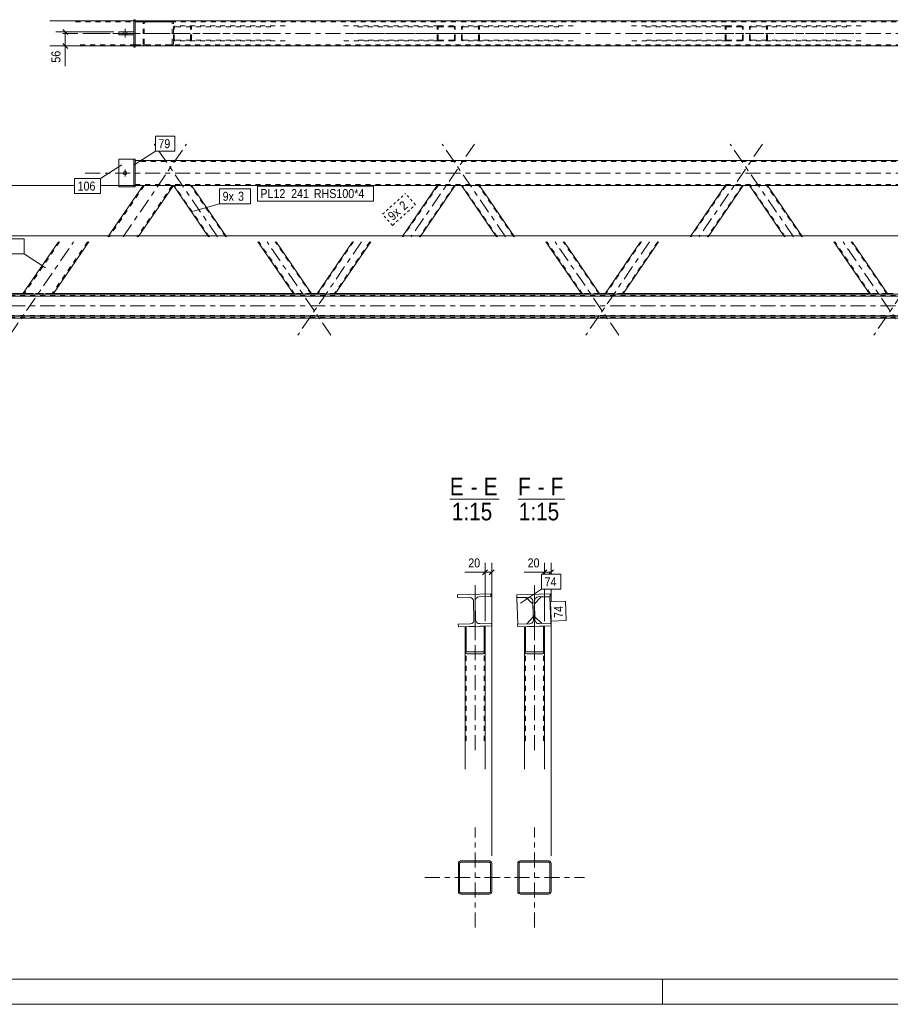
# Model space of a CAD drawing. Header units: millimetres. Extents: x 0 to 914, y 0 to 420.
# Tile 2 of 9: x 156 to 330, y 0 to 197. Entities that reach past the tile are written whole.
import ezdxf

# ---------------------------------------------------------------- set-up
doc = ezdxf.new("R2010")
doc.units = ezdxf.units.MM
for name, pattern in [('XKITLINE00', [0]), ('XKITLINE01', [4, 1, -1, 1, -1]), ('XKITLINE03', [6, 3, -1, 1, -1]), ('XKITLINE04', [3, 0.5, -0.5, 0.5, -0.5, 0.5, -0.5])]:
    doc.linetypes.add(name, pattern=pattern)
for name, color, linetype, lineweight in [('Arkusz rysunku', 3, 'Continuous', 0), ('Element', 2, 'Continuous', 0), ('Inny typ obiektu', 7, 'Continuous', 0), ('Wymiar', 4, 'Continuous', 0), ('Znak elementu', 2, 'Continuous', 0), ('Śruba', 3, 'Continuous', 0)]:
    doc.layers.add(name, color=color, linetype=linetype, lineweight=lineweight)
doc.styles.add('ARIAL', font='ARIAL.TTF')

msp = doc.modelspace()

# ---------------------------------------------------------------- linework, layer by layer
at = {"layer": 'Arkusz rysunku', "linetype": 'XKITLINE00', "lineweight": 0}
for p, q in [((5, 5), (909, 5)), ((284, 0), (284, 5)), ((0, 0), (914, 0))]:
    msp.add_line(p, q, dxfattribs=at)
at = {"layer": 'Element', "linetype": 'XKITLINE00', "lineweight": 0}
for p, q in [((178.32, 196.75), (178.62, 196.75)), ((178.32, 196.75), (178.32, 191.25)), ((178.62, 196.75), (178.62, 191.25)), ((161.56, 196.51), (178.32, 196.51)), ((185.75, 196.5), (178.62, 196.51)), ((710.73, 196.5), (178.62, 196.5)), ((180.66, 196.51), (180.65, 196.5)), ((175.32, 193.7), (175.32, 194.3)), ((178.32, 194.3), (175.32, 194.3)), ((178.32, 193.7), (175.32, 193.7)), ((178.32, 194.3), (178.32, 193.7)), ((161.56, 191.51), (178.32, 191.51)), ((178.32, 191.25), (178.62, 191.25)), ((178.62, 191.5), (710.73, 191.5)), ((175.32, 168.86), (175.32, 163.36)), ((175.32, 168.86), (178.32, 168.86)), ((178.32, 168.86), (178.62, 168.86)), ((178.32, 163.36), (178.32, 168.86)), ((178.62, 168.86), (178.62, 163.36)), ((178.62, 168.61), (710.73, 168.61)), ((173.16, 153.36), (180.18, 163.61)), ((178.32, 163.36), (175.32, 163.36)), ((178.62, 163.36), (178.32, 163.36)), ((180.18, 163.61), (178.62, 163.61)), ((179.22, 153.36), (186.24, 163.61)), ((180.21, 163.61), (180.18, 163.61)), ((186.23, 163.61), (180.21, 163.61)), ((703.12, 163.61), (186.23, 163.61)), ((193.25, 153.36), (186.24, 163.61)), ((196.88, 153.36), (189.87, 163.61)), ((238.96, 163.61), (231.94, 153.36)), ((242.59, 163.61), (235.58, 153.36)), ((250.82, 153.36), (243.8, 163.61)), ((254.45, 153.36), (247.44, 163.61)), ((296.52, 163.61), (289.51, 153.36)), ((300.16, 163.61), (293.14, 153.36)), ((308.38, 153.36), (301.37, 163.61)), ((312.02, 153.36), (305, 163.61)), ((156.1, 141.89), (163.26, 152.36)), ((162.25, 142.02), (169.32, 152.36)), ((210.3, 141.92), (203.15, 152.36)), ((213.93, 141.92), (206.79, 152.36)), ((222.04, 152.36), (214.9, 141.92)), ((225.68, 152.36), (218.53, 141.92)), ((267.86, 141.92), (260.72, 152.36)), ((271.5, 141.92), (264.35, 152.36)), ((279.61, 152.36), (272.46, 141.92)), ((283.24, 152.36), (276.1, 141.92)), ((325.43, 141.92), (318.28, 152.36)), ((329.06, 141.92), (321.92, 152.36)), ((145.58, 142.03), (156.2, 142.03)), ((727.69, 141.88), (145.58, 141.88)), ((156.13, 141.88), (156.1, 141.89)), ((156.23, 141.88), (156.13, 141.88)), ((156.39, 141.88), (156.23, 141.88)), ((156.57, 141.88), (156.39, 141.88)), ((161.85, 141.88), (161.66, 141.88)), ((162.01, 141.88), (161.85, 141.88)), ((162.11, 141.88), (162.01, 141.88)), ((162.15, 141.89), (162.11, 141.88)), ((162.15, 141.89), (162.25, 142.02)), ((210.22, 142.03), (162.25, 142.03)), ((162.25, 142.02), (162.25, 142.02)), ((210.33, 141.91), (210.3, 141.92)), ((210.41, 141.91), (210.33, 141.91)), ((210.53, 141.91), (210.41, 141.91)), ((210.67, 141.91), (210.53, 141.91)), ((210.67, 141.91), (213.57, 141.91)), ((213.71, 141.91), (213.57, 141.91)), ((213.83, 141.91), (213.71, 141.91)), ((213.91, 141.91), (213.83, 141.91)), ((214.98, 142.03), (213.85, 142.03)), ((213.93, 141.92), (213.91, 141.91)), ((214.92, 141.91), (214.9, 141.92)), ((215, 141.91), (214.92, 141.91)), ((215.12, 141.91), (215, 141.91)), ((215.25, 141.91), (215.12, 141.91)), ((215.25, 141.91), (218.16, 141.91)), ((218.3, 141.91), (218.16, 141.91)), ((218.42, 141.91), (218.3, 141.91)), ((218.5, 141.91), (218.42, 141.91)), ((218.53, 141.92), (218.5, 141.91)), ((267.78, 142.03), (218.61, 142.03)), ((267.89, 141.91), (267.86, 141.92)), ((267.97, 141.91), (267.89, 141.91)), ((268.09, 141.91), (267.97, 141.91)), ((268.23, 141.91), (268.09, 141.91)), ((268.23, 141.91), (271.14, 141.91)), ((271.28, 141.91), (271.14, 141.91)), ((271.4, 141.91), (271.28, 141.91)), ((271.47, 141.91), (271.4, 141.91)), ((272.54, 142.03), (271.42, 142.03)), ((271.5, 141.92), (271.47, 141.91)), ((272.49, 141.91), (272.46, 141.92)), ((272.56, 141.91), (272.49, 141.91)), ((272.68, 141.91), (272.56, 141.91)), ((272.82, 141.91), (272.68, 141.91)), ((272.82, 141.91), (275.73, 141.91)), ((275.87, 141.91), (275.73, 141.91)), ((275.99, 141.91), (275.87, 141.91)), ((276.07, 141.91), (275.99, 141.91)), ((276.1, 141.92), (276.07, 141.91)), ((325.35, 142.03), (276.18, 142.03)), ((325.46, 141.91), (325.43, 141.92)), ((325.54, 141.91), (325.46, 141.91)), ((325.66, 141.91), (325.54, 141.91)), ((325.8, 141.91), (325.66, 141.91)), ((325.8, 141.91), (328.71, 141.91)), ((328.84, 141.91), (328.71, 141.91)), ((328.96, 141.91), (328.84, 141.91)), ((329.04, 141.91), (328.96, 141.91)), ((330.11, 142.03), (328.98, 142.03)), ((329.06, 141.92), (329.04, 141.91)), ((145.58, 141.48), (743.78, 141.48)), ((743.78, 137.48), (145.58, 137.48)), ((145.58, 137.08), (743.78, 137.08)), ((243, 81.8), (249.66, 82.01)), ((243, 81.8), (249.66, 82.01)), ((243.02, 81.26), (243, 81.8)), ((243.02, 81.26), (243, 81.8)), ((245.38, 81.34), (243.02, 81.26)), ((245.38, 81.34), (243.02, 81.26)), ((245.38, 81.34), (245.69, 81.29)), ((245.38, 81.34), (245.69, 81.29)), ((246.14, 80.87), (246.21, 80.56)), ((246.14, 80.87), (246.21, 80.56)), ((246.54, 80.58), (246.59, 80.88)), ((246.54, 80.58), (246.59, 80.88)), ((247.01, 81.33), (247.31, 81.4)), ((247.01, 81.33), (247.31, 81.4)), ((249.68, 81.47), (247.31, 81.4)), ((249.68, 81.47), (247.31, 81.4)), ((249.66, 82.01), (249.68, 81.47)), ((249.66, 82.01), (249.68, 81.47)), ((254.87, 81.8), (261.53, 82.01)), ((254.87, 81.8), (261.53, 82.01)), ((254.88, 81.26), (254.87, 81.8)), ((254.88, 81.26), (254.87, 81.8)), ((257.25, 81.34), (254.88, 81.26)), ((257.25, 81.34), (254.88, 81.26)), ((254.92, 81.23), (256.72, 81.29)), ((254.92, 81.23), (255.08, 75.97)), ((256.72, 81.29), (258.09, 80)), ((257.25, 81.34), (257.56, 81.29)), ((257.25, 81.34), (257.56, 81.29)), ((258, 80.87), (258.07, 80.56)), ((258, 80.87), (258.07, 80.56)), ((258.41, 80.58), (258.46, 80.88)), ((258.41, 80.58), (258.46, 80.88)), ((258.42, 80.01), (259.71, 81.38)), ((258.88, 81.33), (259.18, 81.4)), ((258.88, 81.33), (259.18, 81.4)), ((261.55, 81.47), (259.18, 81.4)), ((261.55, 81.47), (259.18, 81.4)), ((259.71, 81.38), (261.51, 81.44)), ((261.51, 81.44), (261.68, 76.18)), ((261.53, 82.01), (261.55, 81.47)), ((261.53, 82.01), (261.55, 81.47)), ((246.32, 76.83), (246.21, 80.56)), ((246.32, 76.83), (246.21, 80.56)), ((246.66, 76.84), (246.54, 80.58)), ((246.66, 76.84), (246.54, 80.58)), ((258.19, 76.83), (258.07, 80.56)), ((258.19, 76.83), (258.07, 80.56)), ((258.52, 76.84), (258.41, 80.58)), ((258.52, 76.84), (258.41, 80.58)), ((246.32, 76.83), (246.27, 76.53)), ((246.32, 76.83), (246.27, 76.53)), ((246.73, 76.54), (246.66, 76.84)), ((246.73, 76.54), (246.66, 76.84)), ((256.88, 76.02), (258.17, 77.4)), ((258.19, 76.83), (258.14, 76.53)), ((258.19, 76.83), (258.14, 76.53)), ((259.88, 76.12), (258.51, 77.41)), ((258.59, 76.54), (258.52, 76.84)), ((258.59, 76.54), (258.52, 76.84)), ((243.19, 75.93), (245.55, 76.01)), ((243.19, 75.93), (245.55, 76.01)), ((243.2, 75.4), (243.19, 75.93)), ((243.2, 75.4), (243.19, 75.93)), ((249.87, 75.61), (243.2, 75.4)), ((249.87, 75.61), (243.2, 75.4)), ((244.53, 75.44), (244.73, 75.45)), ((244.53, 75.44), (244.73, 75.45)), ((244.53, 70.76), (244.53, 75.44)), ((244.53, 70.76), (244.53, 75.44)), ((244.73, 75.45), (244.73, 70.76)), ((244.73, 70.76), (244.73, 75.45)), ((245.85, 76.08), (245.55, 76.01)), ((245.85, 76.08), (245.55, 76.01)), ((247.48, 76.07), (247.18, 76.12)), ((247.48, 76.07), (247.18, 76.12)), ((247.48, 76.07), (249.85, 76.14)), ((247.48, 76.07), (249.85, 76.14)), ((248.53, 75.57), (248.33, 75.56)), ((248.53, 75.57), (248.33, 75.56)), ((248.33, 75.56), (248.33, 70.76)), ((248.33, 75.56), (248.33, 70.76)), ((248.53, 70.76), (248.53, 75.57)), ((248.53, 70.76), (248.53, 75.57)), ((249.85, 76.14), (249.87, 75.61)), ((249.85, 76.14), (249.87, 75.61)), ((255.05, 75.93), (257.42, 76.01)), ((255.05, 75.93), (257.42, 76.01)), ((255.07, 75.4), (255.05, 75.93)), ((255.07, 75.4), (255.05, 75.93)), ((261.73, 75.61), (255.07, 75.4)), ((261.73, 75.61), (255.07, 75.4)), ((255.08, 75.97), (256.88, 76.02)), ((256.4, 75.44), (256.6, 75.45)), ((256.4, 75.44), (256.6, 75.45)), ((256.4, 70.76), (256.4, 75.44)), ((256.4, 70.76), (256.4, 75.44)), ((256.6, 75.45), (256.6, 70.76)), ((256.6, 70.76), (256.6, 75.45)), ((257.72, 76.08), (257.42, 76.01)), ((257.72, 76.08), (257.42, 76.01)), ((259.35, 76.07), (259.04, 76.12)), ((259.35, 76.07), (259.04, 76.12)), ((259.35, 76.07), (261.71, 76.14)), ((259.35, 76.07), (261.71, 76.14)), ((261.68, 76.18), (259.88, 76.12)), ((260.4, 75.57), (260.2, 75.56)), ((260.4, 75.57), (260.2, 75.56)), ((260.2, 75.56), (260.2, 70.76)), ((260.2, 75.56), (260.2, 70.76)), ((260.4, 70.76), (260.4, 75.57)), ((260.4, 70.76), (260.4, 75.57)), ((261.71, 76.14), (261.73, 75.61)), ((261.71, 76.14), (261.73, 75.61)), ((244.53, 70.76), (244.56, 70.49)), ((244.53, 70.76), (244.56, 70.49)), ((244.53, 70.76), (244.53, 46.99)), ((244.75, 70.63), (244.73, 70.76)), ((244.75, 70.63), (244.73, 70.76)), ((244.79, 70.51), (244.75, 70.63)), ((244.79, 70.51), (244.75, 70.63)), ((244.78, 70.11), (244.93, 70.05)), ((244.78, 70.11), (244.93, 70.05)), ((244.85, 70.43), (244.79, 70.51)), ((244.85, 70.43), (244.79, 70.51)), ((244.93, 70.41), (244.85, 70.43)), ((244.93, 70.41), (244.85, 70.43)), ((244.93, 70.41), (248.13, 70.41)), ((244.93, 70.41), (248.13, 70.41)), ((244.93, 70.05), (248.13, 70.05)), ((244.93, 70.05), (248.13, 70.05)), ((248.21, 70.43), (248.13, 70.41)), ((248.21, 70.43), (248.13, 70.41)), ((248.13, 70.05), (248.28, 70.11)), ((248.13, 70.05), (248.28, 70.11)), ((248.27, 70.51), (248.21, 70.43)), ((248.27, 70.51), (248.21, 70.43)), ((248.31, 70.63), (248.27, 70.51)), ((248.31, 70.63), (248.27, 70.51)), ((248.33, 70.76), (248.31, 70.63)), ((248.33, 70.76), (248.31, 70.63)), ((248.5, 70.49), (248.53, 70.76)), ((248.5, 70.49), (248.53, 70.76)), ((248.53, 70.76), (248.53, 46.99)), ((256.4, 70.76), (256.43, 70.49)), ((256.4, 70.76), (256.43, 70.49)), ((256.4, 70.76), (256.4, 46.99)), ((256.61, 70.63), (256.6, 70.76)), ((256.61, 70.63), (256.6, 70.76)), ((256.65, 70.51), (256.61, 70.63)), ((256.65, 70.51), (256.61, 70.63)), ((256.64, 70.11), (256.8, 70.05)), ((256.64, 70.11), (256.8, 70.05)), ((256.72, 70.43), (256.65, 70.51)), ((256.72, 70.43), (256.65, 70.51)), ((256.8, 70.41), (256.72, 70.43)), ((256.8, 70.41), (256.72, 70.43)), ((256.8, 70.41), (260, 70.41)), ((256.8, 70.41), (260, 70.41)), ((256.8, 70.05), (260, 70.05)), ((256.8, 70.05), (260, 70.05)), ((260.07, 70.43), (260, 70.41)), ((260.07, 70.43), (260, 70.41)), ((260, 70.05), (260.15, 70.11)), ((260, 70.05), (260.15, 70.11)), ((260.14, 70.51), (260.07, 70.43)), ((260.14, 70.51), (260.07, 70.43)), ((260.18, 70.63), (260.14, 70.51)), ((260.18, 70.63), (260.14, 70.51)), ((260.2, 70.76), (260.18, 70.63)), ((260.2, 70.76), (260.18, 70.63)), ((260.36, 70.49), (260.4, 70.76)), ((260.36, 70.49), (260.4, 70.76)), ((260.4, 70.76), (260.4, 46.99)), ((243.24, 28.35), (243.2, 28.14)), ((243.24, 28.35), (243.2, 28.14)), ((243.2, 22.54), (243.2, 28.14)), ((243.2, 22.54), (243.2, 28.14)), ((243.46, 28.14), (243.48, 28.25)), ((243.46, 28.14), (243.48, 28.25)), ((243.46, 22.54), (243.46, 28.14)), ((243.46, 22.54), (243.46, 28.14)), ((243.48, 28.25), (243.54, 28.33)), ((243.48, 28.25), (243.54, 28.33)), ((243.73, 28.68), (243.53, 28.64)), ((243.73, 28.68), (243.53, 28.64)), ((243.54, 28.33), (243.63, 28.39)), ((243.54, 28.33), (243.63, 28.39)), ((243.63, 28.39), (243.73, 28.41)), ((243.63, 28.39), (243.73, 28.41)), ((243.73, 28.68), (249.33, 28.68)), ((243.73, 28.68), (249.33, 28.68)), ((243.73, 28.41), (249.33, 28.41)), ((243.73, 28.41), (249.33, 28.41)), ((249.53, 28.64), (249.33, 28.68)), ((249.53, 28.64), (249.33, 28.68)), ((249.33, 28.41), (249.43, 28.39)), ((249.33, 28.41), (249.43, 28.39)), ((249.43, 28.39), (249.52, 28.33)), ((249.43, 28.39), (249.52, 28.33)), ((249.52, 28.33), (249.58, 28.25)), ((249.52, 28.33), (249.58, 28.25)), ((249.58, 28.25), (249.6, 28.14)), ((249.58, 28.25), (249.6, 28.14)), ((249.6, 22.54), (249.6, 28.14)), ((249.6, 22.54), (249.6, 28.14)), ((249.86, 28.14), (249.82, 28.35)), ((249.86, 28.14), (249.82, 28.35)), ((249.86, 22.54), (249.86, 28.14)), ((249.86, 22.54), (249.86, 28.14)), ((255.1, 28.35), (255.06, 28.14)), ((255.1, 28.35), (255.06, 28.14)), ((255.06, 22.54), (255.06, 28.14)), ((255.06, 22.54), (255.06, 28.14)), ((255.33, 28.14), (255.35, 28.25)), ((255.33, 28.14), (255.35, 28.25)), ((255.33, 22.54), (255.33, 28.14)), ((255.33, 22.54), (255.33, 28.14)), ((255.35, 28.25), (255.41, 28.33)), ((255.35, 28.25), (255.41, 28.33)), ((255.6, 28.68), (255.39, 28.64)), ((255.6, 28.68), (255.39, 28.64)), ((255.41, 28.33), (255.49, 28.39)), ((255.41, 28.33), (255.49, 28.39)), ((255.49, 28.39), (255.6, 28.41)), ((255.49, 28.39), (255.6, 28.41)), ((255.6, 28.68), (261.2, 28.68)), ((255.6, 28.68), (261.2, 28.68)), ((255.6, 28.41), (261.2, 28.41)), ((255.6, 28.41), (261.2, 28.41)), ((261.4, 28.64), (261.2, 28.68)), ((261.4, 28.64), (261.2, 28.68)), ((261.2, 28.41), (261.3, 28.39)), ((261.2, 28.41), (261.3, 28.39)), ((261.3, 28.39), (261.38, 28.33)), ((261.3, 28.39), (261.38, 28.33)), ((261.38, 28.33), (261.44, 28.25)), ((261.38, 28.33), (261.44, 28.25)), ((261.44, 28.25), (261.46, 28.14)), ((261.44, 28.25), (261.46, 28.14)), ((261.46, 22.54), (261.46, 28.14)), ((261.46, 22.54), (261.46, 28.14)), ((261.73, 28.14), (261.69, 28.35)), ((261.73, 28.14), (261.69, 28.35)), ((261.73, 22.54), (261.73, 28.14)), ((261.73, 22.54), (261.73, 28.14)), ((243.2, 22.54), (243.24, 22.34)), ((243.2, 22.54), (243.24, 22.34)), ((243.48, 22.44), (243.46, 22.54)), ((243.48, 22.44), (243.46, 22.54)), ((243.54, 22.36), (243.48, 22.44)), ((243.54, 22.36), (243.48, 22.44)), ((243.53, 22.05), (243.73, 22.01)), ((243.53, 22.05), (243.73, 22.01)), ((243.63, 22.3), (243.54, 22.36)), ((243.63, 22.3), (243.54, 22.36)), ((243.73, 22.28), (243.63, 22.3)), ((243.73, 22.28), (243.63, 22.3)), ((243.73, 22.28), (249.33, 22.28)), ((243.73, 22.28), (249.33, 22.28)), ((243.73, 22.01), (249.33, 22.01)), ((243.73, 22.01), (249.33, 22.01)), ((249.43, 22.3), (249.33, 22.28)), ((249.43, 22.3), (249.33, 22.28)), ((249.33, 22.01), (249.53, 22.05)), ((249.33, 22.01), (249.53, 22.05)), ((249.52, 22.36), (249.43, 22.3)), ((249.52, 22.36), (249.43, 22.3)), ((249.58, 22.44), (249.52, 22.36)), ((249.58, 22.44), (249.52, 22.36)), ((249.6, 22.54), (249.58, 22.44)), ((249.6, 22.54), (249.58, 22.44)), ((249.82, 22.34), (249.86, 22.54)), ((249.82, 22.34), (249.86, 22.54)), ((255.06, 22.54), (255.1, 22.34)), ((255.06, 22.54), (255.1, 22.34)), ((255.35, 22.44), (255.33, 22.54)), ((255.35, 22.44), (255.33, 22.54)), ((255.41, 22.36), (255.35, 22.44)), ((255.41, 22.36), (255.35, 22.44)), ((255.39, 22.05), (255.6, 22.01)), ((255.39, 22.05), (255.6, 22.01)), ((255.49, 22.3), (255.41, 22.36)), ((255.49, 22.3), (255.41, 22.36)), ((255.6, 22.28), (255.49, 22.3)), ((255.6, 22.28), (255.49, 22.3)), ((255.6, 22.28), (261.2, 22.28)), ((255.6, 22.28), (261.2, 22.28)), ((255.6, 22.01), (261.2, 22.01)), ((255.6, 22.01), (261.2, 22.01)), ((261.3, 22.3), (261.2, 22.28)), ((261.3, 22.3), (261.2, 22.28)), ((261.2, 22.01), (261.4, 22.05)), ((261.2, 22.01), (261.4, 22.05)), ((261.38, 22.36), (261.3, 22.3)), ((261.38, 22.36), (261.3, 22.3)), ((261.44, 22.44), (261.38, 22.36)), ((261.44, 22.44), (261.38, 22.36)), ((261.46, 22.54), (261.44, 22.44)), ((261.46, 22.54), (261.44, 22.44)), ((261.69, 22.34), (261.73, 22.54)), ((261.69, 22.34), (261.73, 22.54))]:
    msp.add_line(p, q, dxfattribs=at)
at = {"layer": 'Element', "linetype": 'XKITLINE01', "lineweight": 0}
for p, q in [((166.65, 196.31), (185.75, 196.3)), ((178.62, 196.51), (178.32, 196.51)), ((178.62, 196.5), (178.62, 191.5)), ((710.73, 196.3), (178.62, 196.3)), ((180.21, 196.25), (180.18, 196.11)), ((180.18, 191.91), (180.18, 196.11)), ((180.21, 196.26), (180.21, 196.25)), ((180.42, 196.11), (180.44, 196.18)), ((180.42, 191.91), (180.42, 196.11)), ((180.44, 196.18), (180.49, 196.25)), ((180.65, 196.5), (180.48, 196.48)), ((180.49, 196.25), (180.57, 196.29)), ((180.57, 196.29), (180.66, 196.31)), ((185.94, 196.47), (185.75, 196.5)), ((185.75, 196.3), (185.84, 196.29)), ((185.84, 196.29), (185.92, 196.25)), ((185.92, 196.25), (185.98, 196.18)), ((185.98, 196.18), (185.99, 196.1)), ((185.99, 191.9), (185.99, 196.1)), ((186.2, 196.25), (186.2, 196.26)), ((186.24, 196.1), (186.2, 196.25)), ((186.23, 191.9), (186.24, 196.1)), ((186.26, 195.32), (186.24, 195.2)), ((186.24, 192.8), (186.24, 195.2)), ((186.34, 195.42), (186.26, 195.32)), ((186.46, 195.48), (186.34, 195.42)), ((186.42, 195.2), (186.43, 195.26)), ((186.42, 192.8), (186.42, 195.2)), ((186.43, 195.26), (186.47, 195.31)), ((186.6, 195.5), (186.46, 195.48)), ((186.47, 195.31), (186.53, 195.34)), ((186.53, 195.34), (186.6, 195.35)), ((208.61, 195.5), (186.6, 195.5)), ((205.7, 195.35), (186.6, 195.35)), ((189.65, 195.48), (189.51, 195.5)), ((189.51, 195.35), (189.58, 195.34)), ((189.58, 195.34), (189.64, 195.31)), ((189.64, 195.31), (189.67, 195.26)), ((189.76, 195.42), (189.65, 195.48)), ((189.67, 195.26), (189.69, 195.2)), ((189.69, 192.8), (189.69, 195.2)), ((189.84, 195.32), (189.76, 195.42)), ((189.87, 195.2), (189.84, 195.32)), ((189.87, 192.8), (189.87, 195.2)), ((220.22, 195.5), (239.32, 195.5)), ((223.13, 195.35), (242.23, 195.35)), ((238.99, 195.32), (238.96, 195.2)), ((238.96, 192.8), (238.96, 195.2)), ((239.06, 195.42), (238.99, 195.32)), ((239.18, 195.48), (239.06, 195.42)), ((239.14, 195.2), (239.15, 195.26)), ((239.14, 192.8), (239.14, 195.2)), ((239.15, 195.26), (239.19, 195.31)), ((239.32, 195.5), (239.18, 195.48)), ((239.19, 195.31), (239.25, 195.34)), ((239.25, 195.34), (239.32, 195.35)), ((239.32, 195.5), (242.23, 195.5)), ((242.23, 195.35), (239.32, 195.35)), ((242.37, 195.48), (242.23, 195.5)), ((242.23, 195.35), (242.3, 195.34)), ((242.3, 195.34), (242.36, 195.31)), ((242.36, 195.31), (242.4, 195.26)), ((242.49, 195.42), (242.37, 195.48)), ((242.4, 195.26), (242.41, 195.2)), ((242.41, 192.8), (242.41, 195.2)), ((242.57, 195.32), (242.49, 195.42)), ((242.59, 195.2), (242.57, 195.32)), ((242.59, 192.8), (242.59, 195.2)), ((243.83, 195.32), (243.8, 195.2)), ((243.8, 192.8), (243.8, 195.2)), ((243.91, 195.42), (243.83, 195.32)), ((244.03, 195.48), (243.91, 195.42)), ((243.98, 195.2), (244, 195.26)), ((243.98, 192.8), (243.98, 195.2)), ((244, 195.26), (244.04, 195.31)), ((244.16, 195.5), (244.03, 195.48)), ((244.04, 195.31), (244.09, 195.34)), ((244.09, 195.34), (244.16, 195.35)), ((266.17, 195.5), (244.16, 195.5)), ((263.26, 195.35), (244.16, 195.35)), ((247.21, 195.48), (247.07, 195.5)), ((247.07, 195.35), (247.14, 195.34)), ((247.14, 195.34), (247.2, 195.31)), ((247.2, 195.31), (247.24, 195.26)), ((247.33, 195.42), (247.21, 195.48)), ((247.24, 195.26), (247.25, 195.2)), ((247.25, 192.8), (247.25, 195.2)), ((247.41, 195.32), (247.33, 195.42)), ((247.44, 195.2), (247.41, 195.32)), ((247.44, 192.8), (247.44, 195.2)), ((277.79, 195.5), (296.89, 195.5)), ((280.7, 195.35), (299.8, 195.35)), ((296.55, 195.32), (296.52, 195.2)), ((296.52, 192.8), (296.52, 195.2)), ((296.63, 195.42), (296.55, 195.32)), ((296.75, 195.48), (296.63, 195.42)), ((296.71, 195.2), (296.72, 195.26)), ((296.71, 192.8), (296.71, 195.2)), ((296.72, 195.26), (296.76, 195.31)), ((296.89, 195.5), (296.75, 195.48)), ((296.76, 195.31), (296.82, 195.34)), ((296.82, 195.34), (296.89, 195.35)), ((296.89, 195.5), (299.8, 195.5)), ((299.8, 195.35), (296.89, 195.35)), ((299.93, 195.48), (299.8, 195.5)), ((299.8, 195.35), (299.87, 195.34)), ((299.87, 195.34), (299.92, 195.31)), ((299.92, 195.31), (299.96, 195.26)), ((300.05, 195.42), (299.93, 195.48)), ((299.96, 195.26), (299.98, 195.2)), ((299.98, 192.8), (299.98, 195.2)), ((300.13, 195.32), (300.05, 195.42)), ((300.16, 195.2), (300.13, 195.32)), ((300.16, 192.8), (300.16, 195.2)), ((301.39, 195.32), (301.37, 195.2)), ((301.37, 192.8), (301.37, 195.2)), ((301.47, 195.42), (301.39, 195.32)), ((301.59, 195.48), (301.47, 195.42)), ((301.55, 195.2), (301.56, 195.26)), ((301.55, 192.8), (301.55, 195.2)), ((301.56, 195.26), (301.6, 195.31)), ((301.73, 195.5), (301.59, 195.48)), ((301.6, 195.31), (301.66, 195.34)), ((301.66, 195.34), (301.73, 195.35)), ((323.74, 195.5), (301.73, 195.5)), ((320.83, 195.35), (301.73, 195.35)), ((304.78, 195.48), (304.64, 195.5)), ((304.64, 195.35), (304.71, 195.34)), ((304.71, 195.34), (304.77, 195.31)), ((304.77, 195.31), (304.81, 195.26)), ((304.9, 195.42), (304.78, 195.48)), ((304.81, 195.26), (304.82, 195.2)), ((304.82, 192.8), (304.82, 195.2)), ((304.97, 195.32), (304.9, 195.42)), ((305, 195.2), (304.97, 195.32)), ((305, 192.8), (305, 195.2)), ((178.32, 193.7), (178.32, 194.3)), ((178.62, 191.71), (166.65, 191.71)), ((178.32, 191.51), (178.62, 191.51)), ((185.75, 191.7), (178.62, 191.71)), ((178.62, 191.7), (710.73, 191.7)), ((185.75, 191.5), (178.62, 191.51)), ((180.18, 191.91), (180.18, 191.9)), ((180.18, 191.9), (180.21, 191.75)), ((180.44, 191.83), (180.42, 191.91)), ((180.49, 191.77), (180.44, 191.83)), ((180.47, 191.54), (180.66, 191.51)), ((180.57, 191.72), (180.49, 191.77)), ((180.66, 191.71), (180.57, 191.72)), ((185.84, 191.72), (185.75, 191.7)), ((185.75, 191.5), (185.94, 191.54)), ((185.92, 191.76), (185.84, 191.72)), ((185.97, 191.83), (185.92, 191.76)), ((185.99, 191.9), (185.97, 191.83)), ((186.2, 191.75), (186.22, 191.83)), ((186.22, 191.83), (186.23, 191.9)), ((186.24, 192.8), (186.26, 192.69)), ((186.26, 192.69), (186.34, 192.59)), ((186.34, 192.59), (186.46, 192.53)), ((186.43, 192.75), (186.42, 192.8)), ((186.47, 192.7), (186.43, 192.75)), ((186.46, 192.53), (186.6, 192.5)), ((186.53, 192.67), (186.47, 192.7)), ((186.6, 192.65), (186.53, 192.67)), ((205.7, 192.65), (186.6, 192.65)), ((208.61, 192.5), (186.6, 192.5)), ((189.58, 192.67), (189.51, 192.65)), ((189.51, 192.5), (189.65, 192.53)), ((189.64, 192.7), (189.58, 192.67)), ((189.67, 192.75), (189.64, 192.7)), ((189.65, 192.53), (189.76, 192.59)), ((189.69, 192.8), (189.67, 192.75)), ((189.76, 192.59), (189.84, 192.69)), ((189.84, 192.69), (189.87, 192.8)), ((239.32, 192.5), (220.22, 192.5)), ((242.23, 192.65), (223.13, 192.65)), ((238.96, 192.8), (238.99, 192.69)), ((238.99, 192.69), (239.06, 192.59)), ((239.06, 192.59), (239.18, 192.53)), ((239.15, 192.75), (239.14, 192.8)), ((239.19, 192.7), (239.15, 192.75)), ((239.18, 192.53), (239.32, 192.5)), ((239.25, 192.67), (239.19, 192.7)), ((239.32, 192.65), (239.25, 192.67)), ((239.32, 192.65), (242.23, 192.65)), ((242.23, 192.5), (239.32, 192.5)), ((242.3, 192.67), (242.23, 192.65)), ((242.23, 192.5), (242.37, 192.53)), ((242.36, 192.7), (242.3, 192.67)), ((242.4, 192.75), (242.36, 192.7)), ((242.37, 192.53), (242.49, 192.59)), ((242.41, 192.8), (242.4, 192.75)), ((242.49, 192.59), (242.57, 192.69)), ((242.57, 192.69), (242.59, 192.8)), ((243.8, 192.8), (243.83, 192.69)), ((243.83, 192.69), (243.91, 192.59)), ((243.91, 192.59), (244.03, 192.53)), ((244, 192.75), (243.98, 192.8)), ((244.04, 192.7), (244, 192.75)), ((244.03, 192.53), (244.16, 192.5)), ((244.09, 192.67), (244.04, 192.7)), ((244.16, 192.65), (244.09, 192.67)), ((263.26, 192.65), (244.16, 192.65)), ((266.17, 192.5), (244.16, 192.5)), ((247.14, 192.67), (247.07, 192.65)), ((247.07, 192.5), (247.21, 192.53)), ((247.2, 192.7), (247.14, 192.67)), ((247.24, 192.75), (247.2, 192.7)), ((247.21, 192.53), (247.33, 192.59)), ((247.25, 192.8), (247.24, 192.75)), ((247.33, 192.59), (247.41, 192.69)), ((247.41, 192.69), (247.44, 192.8)), ((296.89, 192.5), (277.79, 192.5)), ((299.8, 192.65), (280.7, 192.65)), ((296.52, 192.8), (296.55, 192.69)), ((296.55, 192.69), (296.63, 192.59)), ((296.63, 192.59), (296.75, 192.53)), ((296.72, 192.75), (296.71, 192.8)), ((296.76, 192.7), (296.72, 192.75)), ((296.75, 192.53), (296.89, 192.5)), ((296.82, 192.67), (296.76, 192.7)), ((296.89, 192.65), (296.82, 192.67)), ((296.89, 192.65), (299.8, 192.65)), ((299.8, 192.5), (296.89, 192.5)), ((299.87, 192.67), (299.8, 192.65)), ((299.8, 192.5), (299.93, 192.53)), ((299.92, 192.7), (299.87, 192.67)), ((299.96, 192.75), (299.92, 192.7)), ((299.93, 192.53), (300.05, 192.59)), ((299.98, 192.8), (299.96, 192.75)), ((300.05, 192.59), (300.13, 192.69)), ((300.13, 192.69), (300.16, 192.8)), ((301.37, 192.8), (301.39, 192.69)), ((301.39, 192.69), (301.47, 192.59)), ((301.47, 192.59), (301.59, 192.53)), ((301.56, 192.75), (301.55, 192.8)), ((301.6, 192.7), (301.56, 192.75)), ((301.59, 192.53), (301.73, 192.5)), ((301.66, 192.67), (301.6, 192.7)), ((301.73, 192.65), (301.66, 192.67)), ((320.83, 192.65), (301.73, 192.65)), ((323.74, 192.5), (301.73, 192.5)), ((304.71, 192.67), (304.64, 192.65)), ((304.64, 192.5), (304.78, 192.53)), ((304.77, 192.7), (304.71, 192.67)), ((304.81, 192.75), (304.77, 192.7)), ((304.78, 192.53), (304.9, 192.59)), ((304.82, 192.8), (304.81, 192.75)), ((304.9, 192.59), (304.97, 192.69)), ((304.97, 192.69), (305, 192.8)), ((178.32, 168.86), (178.32, 163.36)), ((178.62, 163.61), (178.62, 168.61)), ((710.73, 168.41), (178.62, 168.41)), ((180.42, 163.61), (173.4, 153.36)), ((178.62, 163.81), (710.73, 163.81)), ((185.99, 163.61), (178.98, 153.36)), ((186.23, 163.61), (180.18, 163.61)), ((180.18, 163.61), (180.18, 163.61)), ((180.32, 163.61), (180.21, 163.61)), ((180.42, 163.61), (180.42, 163.61)), ((180.47, 163.61), (180.42, 163.61)), ((185.75, 163.61), (185.75, 163.61)), ((185.75, 163.61), (185.75, 163.61)), ((185.99, 163.61), (185.99, 163.61)), ((186.24, 163.61), (186.23, 163.61)), ((186.24, 163.61), (186.23, 163.61)), ((189.87, 163.61), (186.24, 163.61)), ((186.24, 163.61), (186.24, 163.61)), ((186.24, 163.61), (186.24, 163.61)), ((193.43, 153.36), (186.42, 163.61)), ((196.7, 153.36), (189.69, 163.61)), ((239.14, 163.61), (232.13, 153.36)), ((242.41, 163.61), (235.4, 153.36)), ((242.59, 163.61), (238.96, 163.61)), ((247.44, 163.61), (243.8, 163.61)), ((251, 153.36), (243.98, 163.61)), ((254.27, 153.36), (247.25, 163.61)), ((296.71, 163.61), (289.69, 153.36)), ((299.98, 163.61), (292.96, 153.36)), ((300.16, 163.61), (296.52, 163.61)), ((305, 163.61), (301.37, 163.61)), ((308.56, 153.36), (301.55, 163.61)), ((311.84, 153.36), (304.82, 163.61)), ((163.5, 152.36), (156.34, 141.89)), ((169.08, 152.36), (162, 142.02)), ((210.48, 141.92), (203.33, 152.36)), ((213.75, 141.92), (206.61, 152.36)), ((222.22, 152.36), (215.13, 141.99)), ((225.49, 152.36), (218.4, 141.99)), ((268.04, 141.92), (260.9, 152.36)), ((271.32, 141.92), (264.17, 152.36)), ((279.79, 152.36), (272.7, 141.99)), ((283.06, 152.36), (275.97, 141.99)), ((325.61, 141.92), (318.47, 152.36)), ((328.88, 141.92), (321.74, 152.36)), ((156.1, 141.89), (156.19, 142.02)), ((156.19, 142.02), (156.23, 142.03)), ((162.25, 142.03), (156.2, 142.03)), ((156.23, 142.03), (156.34, 142.03)), ((156.34, 142.03), (156.5, 142.03)), ((156.34, 141.89), (156.43, 142.02)), ((156.34, 141.89), (156.36, 141.89)), ((156.36, 141.89), (156.41, 141.88)), ((156.41, 141.88), (156.48, 141.88)), ((156.45, 142.02), (156.43, 142.02)), ((156.5, 142.03), (156.45, 142.02)), ((156.48, 141.88), (156.58, 141.88)), ((156.58, 142.03), (156.5, 142.03)), ((156.5, 142.03), (156.68, 142.03)), ((156.57, 141.88), (161.66, 141.88)), ((156.68, 142.03), (156.58, 142.03)), ((156.58, 141.88), (161.67, 141.88)), ((156.68, 142.03), (161.77, 142.03)), ((156.68, 142.03), (161.77, 142.03)), ((161.67, 141.88), (161.76, 141.88)), ((161.76, 141.88), (161.84, 141.88)), ((161.86, 142.03), (161.77, 142.03)), ((161.77, 142.03), (161.96, 142.03)), ((161.84, 141.88), (161.89, 141.89)), ((161.94, 142.03), (161.86, 142.03)), ((161.89, 141.89), (161.91, 141.89)), ((162, 142.02), (161.91, 141.89)), ((161.99, 142.02), (161.94, 142.03)), ((161.96, 142.03), (162.11, 142.03)), ((162, 142.02), (161.99, 142.02)), ((162.11, 142.03), (162.21, 142.03)), ((162.21, 142.03), (162.25, 142.02)), ((213.85, 142.03), (210.22, 142.03)), ((210.24, 141.99), (210.27, 142)), ((210.27, 142), (210.35, 142)), ((210.35, 142), (210.46, 142)), ((210.44, 141.99), (210.43, 141.99)), ((210.48, 142), (210.44, 141.99)), ((210.46, 142), (210.6, 142)), ((210.54, 142), (210.48, 142)), ((210.48, 141.92), (210.49, 141.91)), ((210.49, 141.91), (210.53, 141.91)), ((210.53, 141.91), (210.59, 141.91)), ((210.6, 142), (210.54, 142)), ((210.59, 141.91), (210.66, 141.91)), ((210.6, 142), (213.51, 142)), ((210.6, 142), (213.51, 142)), ((210.66, 141.91), (213.57, 141.91)), ((213.58, 142), (213.51, 142)), ((213.51, 142), (213.65, 142)), ((213.57, 141.91), (213.64, 141.91)), ((213.64, 142), (213.58, 142)), ((213.68, 141.99), (213.64, 142)), ((213.64, 141.91), (213.7, 141.91)), ((213.65, 142), (213.77, 142)), ((213.7, 141.99), (213.68, 141.99)), ((213.7, 141.91), (213.74, 141.91)), ((213.74, 141.91), (213.75, 141.92)), ((213.77, 142), (213.85, 142)), ((213.85, 142), (213.88, 141.99)), ((214.9, 141.92), (214.95, 141.99)), ((214.95, 141.99), (214.98, 142)), ((218.61, 142.03), (214.98, 142.03)), ((214.98, 142), (215.06, 142)), ((215.06, 142), (215.18, 142)), ((215.13, 141.99), (215.08, 141.92)), ((215.08, 141.92), (215.09, 141.91)), ((215.09, 141.91), (215.13, 141.91)), ((215.15, 141.99), (215.13, 141.99)), ((215.13, 141.91), (215.19, 141.91)), ((215.19, 142), (215.15, 141.99)), ((215.18, 142), (215.32, 142)), ((215.25, 142), (215.19, 142)), ((215.19, 141.91), (215.26, 141.91)), ((215.32, 142), (215.25, 142)), ((215.26, 141.91), (218.17, 141.91)), ((215.32, 142), (218.22, 142)), ((215.32, 142), (218.23, 142)), ((218.17, 141.91), (218.23, 141.91)), ((218.29, 142), (218.22, 142)), ((218.23, 142), (218.37, 142)), ((218.23, 141.91), (218.29, 141.91)), ((218.35, 142), (218.29, 142)), ((218.29, 141.91), (218.34, 141.91)), ((218.34, 141.91), (218.35, 141.92)), ((218.39, 141.99), (218.35, 142)), ((218.4, 141.99), (218.35, 141.92)), ((218.37, 142), (218.48, 142)), ((218.4, 141.99), (218.39, 141.99)), ((218.48, 142), (218.56, 142)), ((218.53, 141.92), (218.58, 141.99)), ((218.56, 142), (218.58, 141.99)), ((271.42, 142.03), (267.78, 142.03)), ((267.81, 141.99), (267.84, 142)), ((267.84, 142), (267.91, 142)), ((267.91, 142), (268.03, 142)), ((268, 141.99), (267.99, 141.99)), ((268.04, 142), (268, 141.99)), ((268.03, 142), (268.17, 142)), ((268.1, 142), (268.04, 142)), ((268.04, 141.92), (268.06, 141.91)), ((268.06, 141.91), (268.1, 141.91)), ((268.17, 142), (268.1, 142)), ((268.1, 141.91), (268.16, 141.91)), ((268.16, 141.91), (268.23, 141.91)), ((268.17, 142), (271.08, 142)), ((268.17, 142), (271.08, 142)), ((268.23, 141.91), (271.14, 141.91)), ((271.15, 142), (271.08, 142)), ((271.08, 142), (271.22, 142)), ((271.14, 141.91), (271.21, 141.91)), ((271.21, 142), (271.15, 142)), ((271.25, 141.99), (271.21, 142)), ((271.21, 141.91), (271.26, 141.91)), ((271.22, 142), (271.33, 142)), ((271.26, 141.99), (271.25, 141.99)), ((271.26, 141.91), (271.3, 141.91)), ((271.3, 141.91), (271.32, 141.92)), ((271.33, 142), (271.42, 142)), ((271.42, 142), (271.45, 141.99)), ((272.46, 141.92), (272.51, 141.99)), ((272.51, 141.99), (272.54, 142)), ((276.18, 142.03), (272.54, 142.03)), ((272.54, 142), (272.63, 142)), ((272.63, 142), (272.74, 142)), ((272.7, 141.99), (272.64, 141.92)), ((272.64, 141.92), (272.66, 141.91)), ((272.66, 141.91), (272.7, 141.91)), ((272.71, 141.99), (272.7, 141.99)), ((272.7, 141.91), (272.75, 141.91)), ((272.75, 142), (272.71, 141.99)), ((272.74, 142), (272.88, 142)), ((272.81, 142), (272.75, 142)), ((272.75, 141.91), (272.82, 141.91)), ((272.88, 142), (272.81, 142)), ((272.82, 141.91), (275.73, 141.91)), ((272.88, 142), (275.79, 142)), ((272.88, 142), (275.79, 142)), ((275.73, 141.91), (275.8, 141.91)), ((275.86, 142), (275.79, 142)), ((275.79, 142), (275.93, 142)), ((275.8, 141.91), (275.86, 141.91)), ((275.92, 142), (275.86, 142)), ((275.86, 141.91), (275.9, 141.91)), ((275.9, 141.91), (275.92, 141.92)), ((275.96, 141.99), (275.92, 142)), ((275.97, 141.99), (275.92, 141.92)), ((275.93, 142), (276.05, 142)), ((275.97, 141.99), (275.96, 141.99)), ((276.05, 142), (276.12, 142)), ((276.1, 141.92), (276.15, 141.99)), ((276.12, 142), (276.15, 141.99)), ((328.98, 142.03), (325.35, 142.03)), ((325.38, 141.99), (325.4, 142)), ((325.4, 142), (325.48, 142)), ((325.48, 142), (325.59, 142)), ((325.57, 141.99), (325.56, 141.99)), ((325.61, 142), (325.57, 141.99)), ((325.59, 142), (325.73, 142)), ((325.67, 142), (325.61, 142)), ((325.61, 141.92), (325.63, 141.91)), ((325.63, 141.91), (325.67, 141.91)), ((325.74, 142), (325.67, 142)), ((325.67, 141.91), (325.73, 141.91)), ((325.73, 142), (328.64, 142)), ((325.73, 141.91), (325.79, 141.91)), ((325.74, 142), (328.64, 142)), ((325.79, 141.91), (328.7, 141.91)), ((328.71, 142), (328.64, 142)), ((328.64, 142), (328.78, 142)), ((328.7, 141.91), (328.77, 141.91)), ((328.77, 142), (328.71, 142)), ((328.81, 141.99), (328.77, 142)), ((328.77, 141.91), (328.83, 141.91)), ((328.78, 142), (328.9, 142)), ((328.83, 141.99), (328.81, 141.99)), ((328.83, 141.91), (328.87, 141.91)), ((328.87, 141.91), (328.88, 141.92)), ((328.9, 142), (328.98, 142)), ((328.98, 142), (329.01, 141.99)), ((145.58, 141.63), (743.78, 141.63)), ((145.58, 141.53), (743.78, 141.53)), ((145.58, 137.64), (743.78, 137.64)), ((743.78, 137.58), (145.58, 137.58)), ((145.58, 137.24), (743.78, 137.24)), ((258.09, 80), (258.17, 77.4)), ((258.51, 77.41), (258.42, 80.01)), ((248.53, 75.57), (244.53, 75.44)), ((244.53, 75.44), (244.53, 70.76)), ((248.33, 75.56), (244.73, 75.45)), ((244.73, 52.65), (244.73, 75.45)), ((248.33, 52.65), (248.33, 75.56)), ((248.53, 75.57), (248.53, 70.76)), ((260.4, 75.57), (256.4, 75.44)), ((256.4, 75.44), (256.4, 70.76)), ((260.2, 75.56), (256.6, 75.45)), ((256.6, 52.65), (256.6, 75.45)), ((260.2, 52.65), (260.2, 75.56)), ((260.4, 75.57), (260.4, 70.76))]:
    msp.add_line(p, q, dxfattribs=at)
at = {"layer": 'Element', "linetype": 'XKITLINE03', "lineweight": 0}
for p, q in [((164.11, 194.01), (188.85, 194)), ((168.62, 194), (720.73, 194)), ((207.15, 194), (182.41, 194)), ((246.42, 194), (221.68, 194)), ((264.72, 194), (239.97, 194)), ((303.99, 194), (279.24, 194)), ((322.28, 194), (297.54, 194)), ((176.19, 153.36), (188.85, 171.86)), ((182.64, 171.52), (182.41, 171.86)), ((246.42, 171.86), (233.76, 153.36)), ((252.63, 153.36), (239.97, 171.86)), ((303.99, 171.86), (291.33, 153.36)), ((310.2, 153.36), (297.54, 171.86)), ((195.07, 153.36), (183.35, 170.48)), ((168.62, 166.11), (720.73, 166.11)), ((153.52, 133.7), (166.29, 152.36)), ((217.74, 133.7), (204.97, 152.36)), ((223.86, 152.36), (211.09, 133.7)), ((275.3, 133.7), (262.54, 152.36)), ((281.42, 152.36), (268.66, 133.7)), ((332.87, 133.7), (320.1, 152.36)), ((338.99, 152.36), (326.22, 133.7)), ((135.58, 139.56), (753.78, 139.56)), ((246.53, 73.6), (246.53, 83.76)), ((246.53, 83.76), (246.53, 49.82)), ((258.4, 73.6), (258.4, 83.76)), ((258.4, 83.76), (258.4, 49.82)), ((246.43, 78.7), (246.43, 78.7)), ((258.3, 78.7), (258.3, 78.7)), ((246.53, 15.34), (246.53, 35.34)), ((258.4, 15.34), (258.4, 35.34)), ((236.53, 25.34), (256.53, 25.34)), ((248.4, 25.34), (268.4, 25.34))]:
    msp.add_line(p, q, dxfattribs=at)
at = {"layer": 'Element', "linetype": 'XKITLINE01', "lineweight": 0}
for centre, start, end in [((185.8, 196.04), 28.3163, 72.5785), ((180.61, 191.97), 208.3163, 252.5785), ((185.8, 191.97), 287.3795, 331.6417)]:
    msp.add_arc(centre, 0.451, start, end, dxfattribs=at)
at = {"layer": 'Element', "linetype": 'XKITLINE00', "lineweight": 0}
for centre, radius, start, end in [((245.41, 80.54), 0.8, 24.3077, 69.3077), ((245.41, 80.54), 0.8, 24.3077, 69.3077), ((247.34, 80.6), 0.8, 114.3077, 159.3077), ((247.34, 80.6), 0.8, 114.3077, 159.3077), ((257.27, 80.54), 0.8, 24.3077, 69.3077), ((257.27, 80.54), 0.8, 24.3077, 69.3077), ((259.21, 80.6), 0.8, 114.3077, 159.3077), ((259.21, 80.6), 0.8, 114.3077, 159.3077), ((245.53, 76.81), 0.8, 294.3077, 339.3077), ((245.53, 76.81), 0.8, 294.3077, 339.3077), ((247.46, 76.87), 0.8, 204.3077, 249.3077), ((247.46, 76.87), 0.8, 204.3077, 249.3077), ((257.39, 76.81), 0.8, 294.3077, 339.3077), ((257.39, 76.81), 0.8, 294.3077, 339.3077), ((259.32, 76.87), 0.8, 204.3077, 249.3077), ((259.32, 76.87), 0.8, 204.3077, 249.3077), ((245.21, 70.6), 0.658, 189.9256, 228.987), ((245.21, 70.6), 0.658, 189.9256, 228.987), ((247.85, 70.6), 0.658, 311.0138, 350.0751), ((247.85, 70.6), 0.658, 311.0138, 350.0751), ((257.07, 70.6), 0.658, 189.9256, 228.987), ((257.07, 70.6), 0.658, 189.9256, 228.987), ((259.72, 70.6), 0.658, 311.0138, 350.0751), ((259.72, 70.6), 0.658, 311.0138, 350.0751), ((243.73, 28.14), 0.533, 112.5, 157.5), ((243.73, 28.14), 0.533, 112.5, 157.5), ((249.33, 28.14), 0.533, 22.5, 67.5), ((249.33, 28.14), 0.533, 22.5, 67.5), ((255.6, 28.14), 0.533, 112.5, 157.5), ((255.6, 28.14), 0.533, 112.5, 157.5), ((261.2, 28.14), 0.533, 22.5, 67.5), ((261.2, 28.14), 0.533, 22.5, 67.5), ((243.73, 22.54), 0.533, 202.5, 247.5), ((243.73, 22.54), 0.533, 202.5, 247.5), ((249.33, 22.54), 0.533, 292.5, 337.5), ((249.33, 22.54), 0.533, 292.5, 337.5), ((255.6, 22.54), 0.533, 202.5, 247.5), ((255.6, 22.54), 0.533, 202.5, 247.5), ((261.2, 22.54), 0.533, 292.5, 337.5), ((261.2, 22.54), 0.533, 292.5, 337.5)]:
    msp.add_arc(centre, radius, start, end, dxfattribs=at)
at = {"layer": 'Inny typ obiektu', "linetype": 'XKITLINE00', "lineweight": 0}
for p, q in [((241.49, 100.96), (251.37, 100.96)), ((255.14, 100.96), (264.49, 100.96))]:
    msp.add_line(p, q, dxfattribs=at)
at = {"layer": 'Wymiar', "linetype": 'XKITLINE00', "lineweight": 0}
for p, q in [((164.11, 194.81), (165.13, 193.8)), ((174.32, 194.3), (162.76, 194.3)), ((164.62, 191.5), (164.62, 194.3)), ((177.62, 191.5), (162.76, 191.5)), ((164.11, 192.01), (165.13, 191)), ((164.62, 191.5), (164.62, 187.48)), ((164.62, 191.5), (164.62, 187.48)), ((166.49, 163.61), (118.76, 163.61)), ((166.49, 163.61), (123.76, 163.61)), ((166.49, 163.61), (128.76, 163.61)), ((166.49, 163.61), (133.76, 163.61)), ((166.49, 163.61), (138.76, 163.61)), ((177.62, 163.61), (171.69, 163.61)), ((209.3, 163.61), (171.69, 163.61)), ((266.87, 163.61), (171.69, 163.61)), ((324.43, 163.61), (171.69, 163.61)), ((382, 163.61), (171.69, 163.61)), ((145.58, 153.58), (727.21, 153.58)), ((161.15, 141.88), (118.76, 141.88)), ((217.53, 141.91), (123.76, 141.91)), ((275.09, 141.91), (128.76, 141.91)), ((332.66, 141.91), (133.76, 141.91)), ((390.22, 141.91), (138.76, 141.91)), ((249.04, 86.85), (248.02, 85.83)), ((248.53, 76.57), (248.53, 88.2)), ((250.37, 86.85), (249.35, 85.83)), ((249.86, 29.68), (249.86, 88.2)), ((260.9, 86.85), (259.99, 85.94)), ((260.4, 85.94), (260.4, 88.2)), ((262.24, 86.85), (261.32, 85.94)), ((261.73, 85.94), (261.73, 88.2)), ((248.53, 86.34), (244.51, 86.34)), ((248.53, 86.34), (244.51, 86.34)), ((248.53, 86.34), (249.86, 86.34)), ((260.4, 86.34), (256.38, 86.34)), ((260.4, 86.34), (256.38, 86.34)), ((260.4, 86.34), (261.73, 86.34)), ((260.4, 76.57), (260.4, 82.94)), ((261.73, 80.45), (261.73, 82.94)), ((261.73, 29.68), (261.73, 77.78))]:
    msp.add_line(p, q, dxfattribs=at)
at = {"layer": 'Znak elementu', "linetype": 'XKITLINE00', "lineweight": 0}
for p, q in [((182.64, 173.48), (186.51, 173.48)), ((182.64, 170.48), (182.64, 173.48)), ((186.51, 170.48), (186.51, 173.48)), ((178.39, 167.74), (182.64, 170.48)), ((182.64, 170.48), (186.51, 170.48)), ((175.93, 167.74), (171.69, 165)), ((166.49, 165), (171.69, 165)), ((166.49, 162), (166.49, 165)), ((171.69, 162), (171.69, 165)), ((203.02, 163.51), (226.25, 163.51)), ((203.02, 160.51), (203.02, 163.51)), ((226.25, 160.51), (226.25, 163.51)), ((166.49, 162), (171.69, 162)), ((195.48, 162.97), (201.63, 162.97)), ((195.48, 159.97), (195.48, 162.97)), ((201.63, 159.97), (201.63, 162.97)), ((190.29, 158.47), (195.48, 159.97)), ((195.48, 159.97), (201.63, 159.97)), ((203.02, 160.51), (226.25, 160.51)), ((151.2, 152.94), (156.4, 152.94)), ((156.4, 149.94), (156.4, 152.94)), ((151.2, 149.94), (156.4, 149.94)), ((160.65, 147.19), (156.4, 149.94)), ((259.84, 85.94), (263.71, 85.94)), ((259.84, 82.94), (259.84, 85.94)), ((263.71, 82.94), (263.71, 85.94)), ((255.59, 80.19), (259.84, 82.94)), ((259.84, 82.94), (263.71, 82.94)), ((261.64, 80.45), (264.64, 80.54)), ((261.64, 80.45), (261.77, 76.58)), ((264.64, 80.54), (264.77, 76.67)), ((261.77, 76.58), (264.77, 76.67))]:
    msp.add_line(p, q, dxfattribs=at)
at = {"layer": 'Znak elementu', "linetype": 'XKITLINE04', "lineweight": 0}
for p, q in [((228.05, 157.89), (232.62, 162.01)), ((234.63, 159.78), (232.62, 162.01)), ((230.06, 155.66), (234.63, 159.78)), ((230.06, 155.66), (228.05, 157.89))]:
    msp.add_line(p, q, dxfattribs=at)
at = {"layer": 'Śruba', "linetype": 'XKITLINE00', "lineweight": 0}
for p, q in [((176.57, 193.2), (176.57, 194.95)), ((176.22, 193.7), (176.22, 194.3)), ((176.92, 193.7), (176.92, 194.3)), ((175.87, 166.11), (177.27, 166.11)), ((176.57, 165.41), (176.57, 166.81))]:
    msp.add_line(p, q, dxfattribs=at)
msp.add_circle((176.57, 166.11), 0.35, dxfattribs=at)

# ---------------------------------------------------------------- texts
at = {"layer": 'Inny typ obiektu', "style": 'ARIAL', "width": 0.85}
for s, p in [('E', (241.49, 101.71)), ('E', (248.26, 101.71)), ('F', (255.14, 101.71)), ('F', (261.64, 101.71)), ('-', (245.66, 101.71)), ('-', (259.04, 101.71)), ('1:15', (241.89, 96.71)), ('1:15', (255.27, 96.71))]:
    msp.add_text(s, height=3.5, dxfattribs=at).set_placement(p)
at = {"layer": 'Wymiar', "style": 'ARIAL', "width": 0.85}
msp.add_text('56', height=1.8, rotation=90.0002, dxfattribs=at).set_placement((163.66, 188.16))
for p in [(245.18, 87.3), (257.05, 87.3)]:
    msp.add_text('20', height=1.8, dxfattribs=at).set_placement(p)
at = {"layer": 'Znak elementu', "style": 'ARIAL', "width": 0.85}
for s, p in [('79', (183.24, 171.08)), ('106', (167.09, 162.6)), ('9x', (196.08, 160.57)), ('3', (199.16, 160.57)), ('PL12', (203.62, 161.11)), ('241', (209.77, 161.11)), ('RHS100*4', (214.31, 161.11)), ('74', (260.44, 83.54))]:
    msp.add_text(s, height=1.8, dxfattribs=at).set_placement(p)
for s, rotation, p in [('2', 42.0379, (232.39, 158.57)), ('9x', 42.0379, (230.11, 156.51)), ('74', 91.805, (264.15, 77.25))]:
    msp.add_text(s, height=1.8, rotation=rotation, dxfattribs=at).set_placement(p)

doc.saveas('drawing.dxf')
